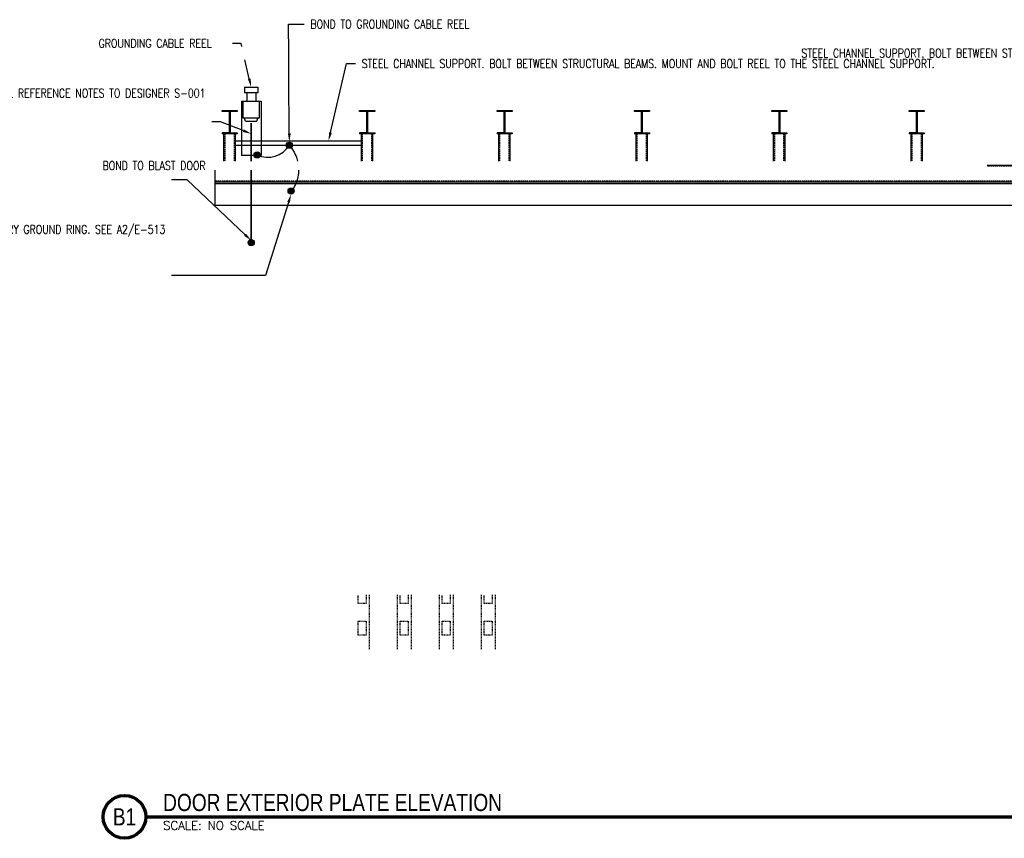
# Model space of a CAD drawing. Header units: inches. Extents: x -57 to 931, y -85 to 58.
# Tile 2 of 4: x 247 to 419, y -85 to 58. Entities that reach past the tile are written whole.
import ezdxf
from ezdxf import colors
from ezdxf.entities.mleader import LeaderData, LeaderLine
from ezdxf.enums import TextEntityAlignment as Align
from ezdxf.math import Vec2, Vec3

# ---------------------------------------------------------------- set-up
doc = ezdxf.new("R2010")
doc.units = ezdxf.units.IN
doc.header["$MEASUREMENT"] = 0
doc.linetypes.add('HIDDEN', pattern=[0.375, 0.25, -0.125])
doc.linetypes.add('Hidden 3_32_', pattern=[0.140625, 0.09375, -0.046875])
for name, color, linetype in [('A-DETL-HDLN', 250, 'Hidden 3_32_'), ('E-ANNO-TEXT', 2, 'Continuous'), ('E-DETL-GRPH', 3, 'Continuous'), ('G-ANNO-PATT', 251, 'Continuous'), ('G-Anno-Std-Scrn', 250, 'Continuous'), ('G-ANNO-STD-SCRN-HIDD', 250, 'HIDDEN'), ('S-ANNO-SYMB', 2, 'Continuous')]:
    doc.layers.add(name, color=color, linetype=linetype)
doc.styles.add('Annotative', font='romans.shx', dxfattribs={"width": 0.8, "height": 0.125})
doc.styles.add('Arial', font='arial.ttf')
doc.styles.add('ROMANS', font='ROMANS.shx', dxfattribs={"width": 0.8})
doc.styles.add('TITLES', font='swiss.ttf', dxfattribs={"width": 0.8})

# ---------------------------------------------------------------- blocks, each defined once
blk = doc.blocks.new('*U5')
at = {"linetype": 'Continuous', "lineweight": 70}
blk.add_line((1.125, 0.625), (21.745, 0.625), dxfattribs=at)
at = {"lineweight": 70}
blk.add_circle((0.812, 0.625), 0.312, dxfattribs=at)
at = {"style": 'Arial'}
blk.add_attdef('DRAWING_AREA_TITLE', text='', height=0.187, dxfattribs=at).set_placement((1.374, 0.634), align=Align.BOTTOM_LEFT)
blk.add_attdef('X#', text='', height=0.187, dxfattribs=at).set_placement((0.812, 0.625), align=Align.MIDDLE_CENTER)
blk.add_attdef('SCALE:', text='', height=0.0938, dxfattribs=at).set_placement((1.374, 0.561), align=Align.TOP_LEFT)

msp = doc.modelspace()

# ---------------------------------------------------------------- hatches: boundary and pattern name
at = {"layer": 'E-DETL-GRPH', "lineweight": -3}
h = msp.add_hatch(color=8, dxfattribs=at)
h.dxf.hatch_style = 1
h.paths.add_polyline_path([(293.76, 35.52, 1), (293.77, 36.59, 1)])
h = msp.add_hatch(color=8, dxfattribs=at)
h.dxf.hatch_style = 1
h.paths.add_polyline_path([(288.14, 33.81, 1), (288.15, 34.89, 1)])
h = msp.add_hatch(color=8, dxfattribs=at)
h.dxf.hatch_style = 1
h.paths.add_polyline_path([(294.07, 27.49, 1), (294.08, 28.57, 1)])
h = msp.add_hatch(color=8, dxfattribs=at)
h.dxf.hatch_style = 1
h.paths.add_polyline_path([(287.1, 18.5, 1), (287.11, 19.58, 1)])

# ---------------------------------------------------------------- linework, layer by layer
at = {"layer": 'A-DETL-HDLN', "lineweight": -3}
for p, q in [((305.78, -44.03), (305.78, -42.5)), ((307.16, -42.5), (307.16, -44.03)), ((307.69, -42.5), (307.69, -51.98)), ((312.59, -42.5), (312.59, -51.98)), ((313.12, -44.03), (313.12, -42.5)), ((314.5, -42.5), (314.5, -44.03)), ((315.03, -42.5), (315.03, -51.98)), ((319.93, -42.5), (319.93, -51.98)), ((320.46, -44.03), (320.46, -42.5)), ((321.84, -42.5), (321.84, -44.03)), ((322.37, -42.5), (322.37, -51.98)), ((327.27, -42.5), (327.27, -51.98)), ((327.8, -44.03), (327.8, -42.5)), ((329.18, -42.5), (329.18, -44.03)), ((329.71, -42.5), (329.71, -51.98)), ((307.16, -44.03), (305.78, -44.03)), ((314.5, -44.03), (313.12, -44.03)), ((321.84, -44.03), (320.46, -44.03)), ((329.18, -44.03), (327.8, -44.03)), ((305.78, -47.09), (307.16, -47.09)), ((305.78, -49.54), (305.78, -47.09)), ((307.16, -47.09), (307.16, -49.54)), ((313.12, -47.09), (314.5, -47.09)), ((313.12, -49.54), (313.12, -47.09)), ((314.5, -47.09), (314.5, -49.54)), ((320.46, -47.09), (321.84, -47.09)), ((320.46, -49.54), (320.46, -47.09)), ((321.84, -47.09), (321.84, -49.54)), ((327.8, -47.09), (329.18, -47.09)), ((327.8, -49.54), (327.8, -47.09)), ((329.18, -47.09), (329.18, -49.54)), ((307.16, -49.54), (305.78, -49.54)), ((314.5, -49.54), (313.12, -49.54)), ((321.84, -49.54), (320.46, -49.54)), ((329.18, -49.54), (327.8, -49.54))]:
    msp.add_line(p, q, dxfattribs=at)
at = {"layer": 'E-DETL-GRPH', "lineweight": -3, "const_width": 0.3}
for points in [[(287.12, 31.14), (287.12, 39.93)], [(287.12, 22.99), (287.12, 31.14)], [(287.12, 19.04), (287.12, 22.99)]]:
    msp.add_lwpolyline(points, dxfattribs=at)
at = {"layer": 'E-DETL-GRPH'}
msp.add_lwpolyline([(294.1, 35.63, -0.303631), (294.46, 28.41)], format="xyb", dxfattribs=at)
at = {"layer": 'E-DETL-GRPH', "lineweight": -3}
msp.add_circle((288.14, 34.35), 0.539, dxfattribs=at)
at = {"layer": 'G-ANNO-PATT', "lineweight": -3}
for p, q in [((285.92, 46.18), (288.29, 46.18)), ((285.92, 46.18), (285.92, 45.19)), ((288.29, 45.19), (285.92, 45.19)), ((286.32, 45.19), (286.32, 43.71)), ((287.89, 45.19), (287.89, 43.71)), ((288.29, 46.18), (288.29, 45.19)), ((285.39, 43.71), (288.82, 43.71)), ((285.39, 43.71), (285.39, 34.27)), ((285.72, 40.75), (285.72, 43.71)), ((288.48, 43.71), (288.48, 40.75)), ((288.82, 43.71), (288.82, 34.27)), ((288.48, 40.75), (285.72, 40.75)), ((286.12, 40.26), (285.92, 40.75)), ((286.12, 40.26), (288.09, 40.26)), ((288.09, 40.26), (288.29, 40.75)), ((288.82, 34.27), (285.39, 34.27))]:
    msp.add_line(p, q, dxfattribs=at)
at = {"layer": 'G-Anno-Std-Scrn', "lineweight": -3}
for p, q in [((282.04, 41.94), (282.04, 42.11)), ((282.04, 42.11), (284.67, 42.11)), ((283.19, 41.94), (282.04, 41.94)), ((282.3, 41.94), (282.47, 42.11)), ((282.55, 41.94), (282.72, 42.11)), ((283.01, 41.94), (283.18, 42.11)), ((283.24, 41.93), (283.43, 42.11)), ((283.29, 41.52), (283.41, 41.64)), ((283.29, 41.27), (283.41, 41.39)), ((283.3, 38.32), (283.3, 41.84)), ((283.41, 41.84), (283.41, 38.33)), ((284.67, 41.94), (283.52, 41.94)), ((283.72, 41.94), (283.88, 42.11)), ((283.97, 41.94), (284.13, 42.11)), ((284.42, 41.94), (284.59, 42.11)), ((284.67, 42.11), (284.67, 41.94)), ((306.04, 42.1), (306.05, 42.11)), ((306.04, 41.94), (306.04, 42.11)), ((306.04, 42.11), (308.67, 42.11)), ((307.19, 41.94), (306.04, 41.94)), ((306.34, 41.94), (306.51, 42.11)), ((306.59, 41.94), (306.76, 42.11)), ((307.05, 41.94), (307.22, 42.11)), ((307.26, 41.91), (307.47, 42.11)), ((307.29, 41.48), (307.41, 41.6)), ((307.29, 41.23), (307.41, 41.35)), ((307.3, 38.32), (307.3, 41.84)), ((307.41, 41.84), (307.41, 38.33)), ((308.67, 41.94), (307.52, 41.94)), ((307.76, 41.94), (307.92, 42.11)), ((308.01, 41.94), (308.17, 42.11)), ((308.47, 41.94), (308.63, 42.11)), ((308.67, 42.11), (308.67, 41.94)), ((330.04, 42.06), (330.09, 42.11)), ((330.04, 41.94), (330.04, 42.11)), ((330.04, 42.11), (332.67, 42.11)), ((331.19, 41.94), (330.04, 41.94)), ((330.39, 41.94), (330.55, 42.11)), ((330.64, 41.94), (330.8, 42.11)), ((331.09, 41.94), (331.26, 42.11)), ((331.28, 41.88), (331.51, 42.11)), ((331.29, 41.44), (331.41, 41.55)), ((331.29, 41.19), (331.41, 41.3)), ((331.3, 38.32), (331.3, 41.84)), ((331.41, 41.84), (331.41, 38.33)), ((332.67, 41.94), (331.52, 41.94)), ((331.8, 41.94), (331.97, 42.11)), ((332.05, 41.94), (332.22, 42.11)), ((332.51, 41.94), (332.66, 42.1)), ((332.67, 42.11), (332.67, 41.94)), ((354.04, 42.01), (354.14, 42.11)), ((354.04, 41.94), (354.04, 42.11)), ((354.04, 42.11), (356.67, 42.11)), ((355.19, 41.94), (354.04, 41.94)), ((354.43, 41.94), (354.59, 42.11)), ((354.68, 41.94), (354.84, 42.11)), ((355.13, 41.94), (355.3, 42.11)), ((355.29, 41.85), (355.55, 42.11)), ((355.29, 41.4), (355.41, 41.51)), ((355.3, 38.32), (355.3, 41.84)), ((355.41, 41.84), (355.41, 38.33)), ((356.67, 41.94), (355.52, 41.94)), ((355.84, 41.94), (356.01, 42.11)), ((356.09, 41.94), (356.26, 42.11)), ((356.55, 41.94), (356.66, 42.06)), ((356.67, 42.11), (356.67, 41.94)), ((378.04, 41.97), (378.18, 42.11)), ((378.04, 41.94), (378.04, 42.11)), ((378.04, 42.11), (380.67, 42.11)), ((379.19, 41.94), (378.04, 41.94)), ((378.47, 41.94), (378.63, 42.11)), ((378.72, 41.94), (378.88, 42.11)), ((379.18, 41.94), (379.34, 42.11)), ((379.29, 41.81), (379.59, 42.11)), ((379.29, 41.36), (379.41, 41.47)), ((379.3, 38.32), (379.3, 41.84)), ((379.41, 41.84), (379.41, 38.33)), ((380.67, 41.94), (379.52, 41.94)), ((379.88, 41.94), (380.05, 42.11)), ((380.13, 41.94), (380.3, 42.11)), ((380.59, 41.94), (380.66, 42.02)), ((380.67, 42.11), (380.67, 41.94)), ((402.04, 41.94), (402.04, 42.11)), ((402.04, 42.11), (404.67, 42.11)), ((403.19, 41.94), (402.04, 41.94)), ((402.05, 41.94), (402.22, 42.11)), ((402.51, 41.94), (402.68, 42.11)), ((402.76, 41.94), (402.93, 42.11)), ((403.21, 41.94), (403.38, 42.11)), ((403.29, 41.77), (403.63, 42.11)), ((403.29, 41.31), (403.41, 41.43)), ((403.3, 38.32), (403.3, 41.84)), ((403.41, 41.84), (403.41, 38.33)), ((404.67, 41.94), (403.52, 41.94)), ((403.93, 41.94), (404.09, 42.11)), ((404.18, 41.94), (404.34, 42.11)), ((404.63, 41.94), (404.66, 41.98)), ((404.67, 42.11), (404.67, 41.94)), ((283.29, 40.82), (283.41, 40.93)), ((283.29, 40.57), (283.41, 40.68)), ((283.29, 40.11), (283.41, 40.22)), ((283.29, 39.86), (283.41, 39.97)), ((307.29, 40.77), (307.41, 40.89)), ((307.29, 40.52), (307.41, 40.64)), ((307.29, 40.07), (307.41, 40.18)), ((307.29, 39.82), (307.41, 39.93)), ((331.29, 40.73), (331.41, 40.85)), ((331.29, 40.48), (331.41, 40.6)), ((331.29, 40.03), (331.41, 40.14)), ((331.29, 39.78), (331.41, 39.89)), ((355.29, 41.15), (355.41, 41.26)), ((355.29, 40.69), (355.41, 40.81)), ((355.29, 40.44), (355.41, 40.56)), ((355.29, 39.98), (355.41, 40.1)), ((355.29, 39.73), (355.41, 39.85)), ((379.29, 41.11), (379.41, 41.22)), ((379.29, 40.65), (379.41, 40.76)), ((379.29, 40.4), (379.41, 40.51)), ((379.29, 39.94), (379.41, 40.06)), ((379.29, 39.69), (379.41, 39.81)), ((403.29, 41.06), (403.41, 41.18)), ((403.29, 40.61), (403.41, 40.72)), ((403.29, 40.36), (403.41, 40.47)), ((403.29, 39.9), (403.41, 40.02)), ((403.29, 39.65), (403.41, 39.77)), ((283.18, 38.21), (282.04, 38.21)), ((282.04, 38.21), (282.04, 38.04)), ((282.04, 38.15), (282.1, 38.2)), ((284.67, 38.04), (282.04, 38.04)), ((282.18, 38.04), (282.35, 38.2)), ((282.35, 32.56), (282.35, 38.04)), ((282.64, 38.04), (282.81, 38.2)), ((282.89, 38.04), (283.06, 38.2)), ((283.29, 39.4), (283.41, 39.52)), ((283.29, 39.15), (283.41, 39.27)), ((283.29, 38.69), (283.41, 38.81)), ((283.29, 38.44), (283.41, 38.56)), ((283.35, 38.04), (283.51, 38.21)), ((283.53, 38.21), (284.67, 38.21)), ((283.6, 38.04), (283.76, 38.2)), ((284.05, 38.04), (284.22, 38.2)), ((284.3, 38.04), (284.47, 38.2)), ((284.35, 32.56), (284.35, 38.04)), ((284.67, 38.21), (284.67, 38.04)), ((307.18, 38.21), (306.04, 38.21)), ((306.04, 38.21), (306.04, 38.04)), ((306.04, 38.1), (306.14, 38.2)), ((308.67, 38.04), (306.04, 38.04)), ((306.23, 38.04), (306.39, 38.2)), ((306.35, 32.56), (306.35, 38.04)), ((306.68, 38.04), (306.85, 38.2)), ((306.93, 38.04), (307.1, 38.2)), ((307.29, 39.36), (307.41, 39.47)), ((307.29, 39.11), (307.41, 39.22)), ((307.29, 38.65), (307.41, 38.77)), ((307.29, 38.4), (307.41, 38.52)), ((307.39, 38.04), (307.55, 38.2)), ((307.53, 38.21), (308.67, 38.21)), ((307.64, 38.04), (307.8, 38.2)), ((308.1, 38.04), (308.26, 38.2)), ((308.35, 38.04), (308.51, 38.2)), ((308.35, 32.56), (308.35, 38.04)), ((308.67, 38.21), (308.67, 38.04)), ((331.18, 38.21), (330.04, 38.21)), ((330.04, 38.21), (330.04, 38.04)), ((330.04, 38.06), (330.18, 38.2)), ((332.67, 38.04), (330.04, 38.04)), ((330.27, 38.04), (330.43, 38.2)), ((330.35, 32.56), (330.35, 38.04)), ((330.72, 38.04), (330.89, 38.2)), ((330.97, 38.04), (331.14, 38.2)), ((331.29, 39.32), (331.41, 39.43)), ((331.29, 39.07), (331.41, 39.18)), ((331.29, 38.61), (331.41, 38.73)), ((331.29, 38.36), (331.41, 38.48)), ((331.43, 38.04), (331.6, 38.2)), ((331.53, 38.21), (332.67, 38.21)), ((331.68, 38.04), (331.85, 38.2)), ((332.14, 38.04), (332.3, 38.2)), ((332.35, 32.56), (332.35, 38.04)), ((332.39, 38.04), (332.55, 38.2)), ((332.67, 38.21), (332.67, 38.04)), ((355.18, 38.21), (354.04, 38.21)), ((354.04, 38.21), (354.04, 38.04)), ((356.67, 38.04), (354.04, 38.04)), ((354.06, 38.04), (354.22, 38.2)), ((354.31, 38.04), (354.47, 38.2)), ((354.35, 32.56), (354.35, 38.04)), ((354.77, 38.04), (354.93, 38.2)), ((355.02, 38.04), (355.18, 38.2)), ((355.29, 39.28), (355.41, 39.39)), ((355.29, 39.03), (355.41, 39.14)), ((355.29, 38.57), (355.41, 38.68)), ((355.29, 38.32), (355.41, 38.43)), ((355.47, 38.04), (355.64, 38.2)), ((355.53, 38.21), (356.67, 38.21)), ((355.72, 38.04), (355.89, 38.2)), ((356.18, 38.04), (356.34, 38.2)), ((356.35, 32.56), (356.35, 38.04)), ((356.43, 38.04), (356.59, 38.2)), ((356.67, 38.21), (356.67, 38.04)), ((379.18, 38.21), (378.04, 38.21)), ((378.04, 38.21), (378.04, 38.04)), ((380.67, 38.04), (378.04, 38.04)), ((378.1, 38.04), (378.27, 38.2)), ((378.35, 38.04), (378.52, 38.2)), ((378.35, 32.56), (378.35, 38.04)), ((378.81, 38.04), (378.97, 38.2)), ((379.06, 38.04), (379.24, 38.22)), ((379.28, 38.26), (379.41, 38.39)), ((379.29, 39.23), (379.41, 39.35)), ((379.29, 38.98), (379.41, 39.1)), ((379.29, 38.53), (379.41, 38.64)), ((379.51, 38.04), (379.68, 38.2)), ((379.53, 38.21), (380.67, 38.21)), ((379.76, 38.04), (379.93, 38.2)), ((380.22, 38.04), (380.39, 38.2)), ((380.35, 32.56), (380.35, 38.04)), ((380.47, 38.04), (380.64, 38.2)), ((380.67, 38.21), (380.67, 38.04)), ((403.18, 38.21), (402.04, 38.21)), ((402.04, 38.21), (402.04, 38.04)), ((404.67, 38.04), (402.04, 38.04)), ((402.14, 38.04), (402.31, 38.2)), ((402.35, 32.56), (402.35, 38.04)), ((402.39, 38.04), (402.56, 38.2)), ((402.85, 38.04), (403.01, 38.2)), ((403.1, 38.04), (403.41, 38.35)), ((403.29, 39.19), (403.41, 39.31)), ((403.29, 38.94), (403.41, 39.06)), ((403.29, 38.49), (403.41, 38.6)), ((403.53, 38.21), (404.67, 38.21)), ((403.56, 38.04), (403.72, 38.2)), ((403.81, 38.04), (403.97, 38.2)), ((404.26, 38.04), (404.43, 38.2)), ((404.35, 32.56), (404.35, 38.04)), ((404.51, 38.04), (404.66, 38.19)), ((404.67, 38.21), (404.67, 38.04))]:
    msp.add_line(p, q, dxfattribs=at)
msp.add_lwpolyline([(306.33, 36.79), (306.33, 35.98), (284.38, 35.98), (284.38, 36.79)], close=True, dxfattribs=at)
for points in [[(509.47, 25.54), (280.82, 25.54), (280.82, 32.56), (509.47, 32.56)], [(510.87, 29.56), (280.82, 29.56)], [(510.18, 29.31), (280.82, 29.31)]]:
    msp.add_lwpolyline(points, dxfattribs=at)
for centre, radius, start, end in [((283.18, 41.83), 0.114, 0.0926, 93.8817), ((283.52, 41.83), 0.115, 91.3862, 184.0779), ((307.18, 41.83), 0.114, 0.0926, 93.8817), ((307.52, 41.83), 0.115, 91.3862, 184.0779), ((331.18, 41.83), 0.114, 0.0926, 93.8817), ((331.52, 41.83), 0.115, 91.3862, 184.0779), ((355.18, 41.83), 0.114, 0.0926, 93.8817), ((355.52, 41.83), 0.115, 91.3862, 184.0779), ((379.18, 41.83), 0.114, 0.0926, 93.8817), ((379.52, 41.83), 0.115, 91.3862, 184.0779), ((403.18, 41.83), 0.114, 0.0926, 93.8817), ((403.52, 41.83), 0.115, 91.3862, 184.0779), ((283.18, 38.32), 0.114, 268.5921, 2.3812), ((283.52, 38.32), 0.115, 178.3959, 271.0876), ((307.18, 38.32), 0.114, 268.5921, 2.3812), ((307.52, 38.32), 0.115, 178.3959, 271.0876), ((331.18, 38.32), 0.114, 268.5921, 2.3812), ((331.52, 38.32), 0.115, 178.3959, 271.0876), ((355.18, 38.32), 0.114, 268.5921, 2.3812), ((355.52, 38.32), 0.115, 178.3959, 271.0876), ((379.18, 38.32), 0.114, 268.5921, 2.3812), ((379.52, 38.32), 0.115, 178.3959, 271.0876), ((403.18, 38.32), 0.114, 268.5921, 2.3812), ((403.52, 38.32), 0.115, 178.3959, 271.0876)]:
    msp.add_arc(centre, radius, start, end, dxfattribs=at)
at = {"layer": 'G-ANNO-STD-SCRN-HIDD', "lineweight": -3}
for p, q in [((282.54, 32.56), (282.54, 38.04)), ((284.16, 32.56), (284.16, 38.04)), ((306.54, 32.56), (306.54, 38.04)), ((308.16, 32.56), (308.16, 38.04)), ((330.54, 32.56), (330.54, 38.04)), ((332.16, 32.56), (332.16, 38.04)), ((354.54, 32.56), (354.54, 38.04)), ((356.16, 32.56), (356.16, 38.04)), ((378.54, 32.56), (378.54, 38.04)), ((380.16, 32.56), (380.16, 38.04)), ((402.54, 32.56), (402.54, 38.04)), ((404.16, 32.56), (404.16, 38.04))]:
    msp.add_line(p, q, dxfattribs=at)
for points in [[(509.47, 32.37), (280.82, 32.37)], [(511.38, 29.75), (280.82, 29.75)]]:
    msp.add_lwpolyline(points, dxfattribs=at)

# ---------------------------------------------------------------- block references
at = {"layer": 'S-ANNO-SYMB', "lineweight": -3}
ref = msp.add_blockref('*U5', (255.23, -88.78), dxfattribs=dict(at, xscale=12, yscale=12, zscale=12))
ref.add_attrib('SCALE:', 'SCALE: NO SCALE', dxfattribs={"layer": '0', "height": 1.5, "style": 'ROMANS'}).set_placement((271.72, -82.05), align=Align.TOP_LEFT)
ref.add_attrib('DRAWING_AREA_TITLE', 'DOOR EXTERIOR PLATE ELEVATION', dxfattribs={"layer": '0', "height": 3, "style": 'TITLES', "width": 0.796875}).set_placement((271.72, -81.17), align=Align.BOTTOM_LEFT)
ref.add_attrib('X#', 'B1', dxfattribs={"layer": '0', "height": 3, "style": 'TITLES', "width": 0.796875}).set_placement((264.98, -81.28), align=Align.MIDDLE_CENTER)

# ---------------------------------------------------------------- next in the draw order: leaders
at = {"layer": 'E-ANNO-TEXT', "lineweight": -3}
ml = msp.add_multileader_mtext('Standard', dxfattribs=at)
ml.set_content('STEEL CHANNEL SUPPORT. BOLT BETWEEN STRUCTURAL BEAMS. MOUNT AND BOLT REEL TO THE STEEL CHANNEL SUPPORT.', color=256, style='Annotative')
ml.set_leader_properties(color=1, linetype='ByLayer', lineweight=-1)
ml.build(insert=Vec2(0, 0))
ml.multileader.update_dxf_attribs({"text_right_attachment_type": 3, "dogleg_length": 0.13, "arrow_head_size": 1.5, "scale": 12})
ctx = ml.context
ctx.base_point, ctx.scale, ctx.char_height, ctx.arrow_head_size, ctx.landing_gap_size, ctx.plane_origin = Vec3(305.32, 50.3), 12, 1.5, 1.5, 1.08, Vec3(-633.58, -855.46)
ctx.right_attachment = 3
notes = []
notes.append((ctx, [(0, (1, 1, 0), (303.76, 50.3), (1, 0), 1.56, [(0, [(300.61, 36.79)], 0, [])])]))
ctx.mtext.insert, ctx.mtext.width, ctx.mtext.defined_height = Vec3(306.4, 51.05), 40.9257, 73.8
ctx.mtext.has_bg_fill, ctx.mtext.bg_color, ctx.mtext.bg_scale_factor, ctx.mtext.bg_transparency, ctx.mtext.use_window_bg_color = 1, -1073741824, 1.25, 0, 1
ml = msp.add_multileader_mtext('Standard', dxfattribs=at)
ml.set_content('BOND TO STRUCTURAL STEEL REBAR THEN TO SECONDARY GROUND RING. SEE A2/E-513', color=256, style='Annotative')
ml.set_leader_properties(color=1, linetype='ByLayer', lineweight=-1)
ml.build(insert=Vec2(0, 0))
ml.multileader.update_dxf_attribs({"text_right_attachment_type": 3, "dogleg_length": 0.13, "arrow_head_size": 1.5, "scale": 12})
ctx = ml.context
ctx.base_point, ctx.scale, ctx.char_height, ctx.arrow_head_size, ctx.landing_gap_size, ctx.plane_origin = Vec3(250.18, 21.08), 12, 1.5, 1.5, 1.08, Vec3(-636.46, -879.47)
ctx.right_attachment, ctx.text_align_type = 3, 2
notes.append((ctx, [(1, (1, 1, 0), (289.63, 13.3), (-1, 0), 16.43, [(0, [(294.07, 27.49)], 0, [])])]))
ctx.mtext.insert, ctx.mtext.width, ctx.mtext.defined_height, ctx.mtext.alignment = Vec3(272.11, 22.08), 22.7521, 76.03, 3
ctx.mtext.has_bg_fill, ctx.mtext.bg_color, ctx.mtext.bg_scale_factor, ctx.mtext.bg_transparency, ctx.mtext.use_window_bg_color = 1, -1073741824, 1, 0, 1
for ctx, leaders in notes:
    for number, flags, end, landing, length, lines in leaders:
        leader = LeaderData()
        leader.index, (leader.has_last_leader_line, leader.has_dogleg_vector, leader.attachment_direction) = number, flags
        leader.last_leader_point, leader.dogleg_vector, leader.dogleg_length = Vec3(end), Vec3(landing), length
        for number, points, colour, breaks in lines:
            line = LeaderLine()
            line.index, line.vertices, line.color, line.breaks = number, Vec3.list(points), colors.encode_raw_color(colour), breaks
            leader.lines.append(line)
        ctx.leaders.append(leader)

# ---------------------------------------------------------------- next in the draw order: linework, layer by layer
at = {"layer": 'E-DETL-GRPH', "lineweight": -3}
for centre in [(294.07, 28.03), (287.1, 19.04)]:
    msp.add_circle(centre, 0.539, dxfattribs=at)

# ---------------------------------------------------------------- next in the draw order: leaders
at = {"layer": 'E-ANNO-TEXT', "lineweight": -3}
ml = msp.add_multileader_mtext('Standard', dxfattribs=at)
ml.set_content('GROUNDING CABLE REEL', color=256, style='Annotative')
ml.set_leader_properties(color=1, linetype='ByLayer', lineweight=-1)
ml.build(insert=Vec2(0, 0))
ml.multileader.update_dxf_attribs({"text_right_attachment_type": 3, "dogleg_length": 0.13, "arrow_head_size": 1.5, "scale": 12})
ctx = ml.context
ctx.base_point, ctx.scale, ctx.char_height, ctx.arrow_head_size, ctx.landing_gap_size, ctx.plane_origin = Vec3(259.37, 53.84), 12, 1.5, 1.5, 1.08, Vec3(-666.25, -855.46)
ctx.right_attachment = 3
notes = []
notes.append((ctx, [(1, (1, 1, 0), (285.38, 53.84), (-1, 0), 1.56, [(0, [(287.1, 46.18)], 0, [])])]))
ctx.mtext.insert, ctx.mtext.width, ctx.mtext.defined_height = Vec3(260.45, 54.59), 23.0535, 3.07
ctx.mtext.has_bg_fill, ctx.mtext.bg_color, ctx.mtext.bg_scale_factor, ctx.mtext.bg_transparency, ctx.mtext.use_window_bg_color = 1, -1073741824, 1, 0, 1
for ctx, leaders in notes:
    for number, flags, end, landing, length, lines in leaders:
        leader = LeaderData()
        leader.index, (leader.has_last_leader_line, leader.has_dogleg_vector, leader.attachment_direction) = number, flags
        leader.last_leader_point, leader.dogleg_vector, leader.dogleg_length = Vec3(end), Vec3(landing), length
        for number, points, colour, breaks in lines:
            line = LeaderLine()
            line.index, line.vertices, line.color, line.breaks = number, Vec3.list(points), colors.encode_raw_color(colour), breaks
            leader.lines.append(line)
        ctx.leaders.append(leader)

# ---------------------------------------------------------------- next in the draw order: leaders
ml = msp.add_multileader_mtext('Standard', dxfattribs=at)
ml.set_content('STEEL CHANNEL SUPPORT. BOLT BETWEEN STRUCTURAL BEAMS. MOUNT AND BOLT REEL TO THE STEEL CHANNEL SUPPORT.', color=256, style='Annotative')
ml.set_leader_properties(color=1, linetype='ByLayer', lineweight=-1)
ml.build(insert=Vec2(0, 0))
ml.multileader.update_dxf_attribs({"text_right_attachment_type": 3, "dogleg_length": 0.125, "arrow_head_size": 1.5, "scale": 12})
ctx = ml.context
ctx.base_point, ctx.scale, ctx.char_height, ctx.arrow_head_size, ctx.landing_gap_size, ctx.plane_origin = Vec3(452.5, 52.12), 12, 1.5, 1.5, 1.08, Vec3(-478.7, -855.46)
ctx.right_attachment, ctx.text_align_type = 3, 2
notes = []
notes.append((ctx, [(1, (1, 1, 0), (485.87, 44.62), (-1, 0), 1.5, [(0, [(491.37, 36.79)], 0, [])])]))
ctx.mtext.insert, ctx.mtext.width, ctx.mtext.defined_height, ctx.mtext.alignment = Vec3(483.29, 52.87), 29.9007, 73.8, 3
ctx.mtext.has_bg_fill, ctx.mtext.bg_color, ctx.mtext.bg_scale_factor, ctx.mtext.bg_transparency, ctx.mtext.use_window_bg_color = 1, -1073741824, 1.25, 0, 1
for ctx, leaders in notes:
    for number, flags, end, landing, length, lines in leaders:
        leader = LeaderData()
        leader.index, (leader.has_last_leader_line, leader.has_dogleg_vector, leader.attachment_direction) = number, flags
        leader.last_leader_point, leader.dogleg_vector, leader.dogleg_length = Vec3(end), Vec3(landing), length
        for number, points, colour, breaks in lines:
            line = LeaderLine()
            line.index, line.vertices, line.color, line.breaks = number, Vec3.list(points), colors.encode_raw_color(colour), breaks
            leader.lines.append(line)
        ctx.leaders.append(leader)

# ---------------------------------------------------------------- next in the draw order: linework, layer by layer
at = {"layer": 'E-DETL-GRPH'}
msp.add_lwpolyline([(288.14, 34.35, 0.383252), (293.77, 36.05, 0.299183)], format="xyb", dxfattribs=at)
at = {"layer": 'E-DETL-GRPH', "lineweight": -3}
msp.add_circle((293.77, 36.05), 0.539, dxfattribs=at)

# ---------------------------------------------------------------- next in the draw order: leaders
at = {"layer": 'E-ANNO-TEXT', "lineweight": -3}
ml = msp.add_multileader_mtext('Standard', dxfattribs=at)
ml.set_content('CABLE FROM GROUND REEL REFERENCE NOTES TO DESIGNER S-001', color=256, style='Annotative')
ml.set_leader_properties(color=1, linetype='ByLayer', lineweight=-1)
ml.build(insert=Vec2(0, 0))
ml.multileader.update_dxf_attribs({"text_right_attachment_type": 3, "dogleg_length": 0.13, "arrow_head_size": 1.5, "scale": 12})
ctx = ml.context
ctx.base_point, ctx.scale, ctx.char_height, ctx.arrow_head_size, ctx.landing_gap_size, ctx.plane_origin = Vec3(252.61, 45.14), 12, 1.5, 1.5, 1.08, Vec3(-661.7, -874.21)
ctx.right_attachment, ctx.text_align_type = 3, 2
notes = []
notes.append((ctx, [(1, (1, 1, 0), (281.76, 40.14), (-1, 0), 1.56, [(0, [(287.12, 38.04)], 0, [])])]))
ctx.mtext.insert, ctx.mtext.width, ctx.mtext.defined_height, ctx.mtext.alignment = Vec3(279.12, 45.89), 27.9975, 73.8, 3
ctx.mtext.has_bg_fill, ctx.mtext.bg_color, ctx.mtext.bg_scale_factor, ctx.mtext.bg_transparency, ctx.mtext.use_window_bg_color = 1, -1073741824, 1, 0, 1
for ctx, leaders in notes:
    for number, flags, end, landing, length, lines in leaders:
        leader = LeaderData()
        leader.index, (leader.has_last_leader_line, leader.has_dogleg_vector, leader.attachment_direction) = number, flags
        leader.last_leader_point, leader.dogleg_vector, leader.dogleg_length = Vec3(end), Vec3(landing), length
        for number, points, colour, breaks in lines:
            line = LeaderLine()
            line.index, line.vertices, line.color, line.breaks = number, Vec3.list(points), colors.encode_raw_color(colour), breaks
            leader.lines.append(line)
        ctx.leaders.append(leader)

# ---------------------------------------------------------------- next in the draw order: leaders
ml = msp.add_multileader_mtext('Standard', dxfattribs=at)
ml.set_content('BOND TO GROUNDING CABLE REEL', color=256, style='Annotative')
ml.set_leader_properties(color=1, linetype='ByLayer', lineweight=-1)
ml.build(insert=Vec2(0, 0))
ml.multileader.update_dxf_attribs({"text_right_attachment_type": 3, "dogleg_length": 0.13, "arrow_head_size": 1.5, "scale": 12})
ctx = ml.context
ctx.base_point, ctx.scale, ctx.char_height, ctx.arrow_head_size, ctx.landing_gap_size, ctx.plane_origin = Vec3(296.36, 57.19), 12, 1.5, 1.5, 1.08, Vec3(-625.57, -862.7)
ctx.right_attachment = 3
notes = []
notes.append((ctx, [(0, (1, 1, 0), (293.64, 57.19), (1, 0), 2.72, [(0, [(293.77, 36.59)], 0, [])])]))
ctx.mtext.insert, ctx.mtext.width, ctx.mtext.defined_height = Vec3(297.44, 57.94), 20.2387, 73.8
ctx.mtext.has_bg_fill, ctx.mtext.bg_color, ctx.mtext.bg_scale_factor, ctx.mtext.bg_transparency, ctx.mtext.use_window_bg_color = 1, -1073741824, 1, 0, 1
ml = msp.add_multileader_mtext('Standard', dxfattribs=at)
ml.set_content('BOND TO BLAST DOOR', color=256, style='Annotative')
ml.set_leader_properties(color=1, linetype='ByLayer', lineweight=-1)
ml.build(insert=Vec2(0, 0))
ml.multileader.update_dxf_attribs({"text_right_attachment_type": 3, "dogleg_length": 0.13, "arrow_head_size": 1.5, "scale": 12})
ctx = ml.context
ctx.base_point, ctx.scale, ctx.char_height, ctx.arrow_head_size, ctx.landing_gap_size, ctx.plane_origin = Vec3(260.06, 32.48), 12, 1.5, 1.5, 1.08, Vec3(-661.7, -892.87)
ctx.right_attachment = 3
notes.append((ctx, [(1, (1, 1, 0), (275.91, 29.98), (-1, 0), 2.72, [(0, [(287.12, 19.38)], 0, [])])]))
ctx.mtext.insert, ctx.mtext.width, ctx.mtext.defined_height = Vec3(261.14, 33.23), 12.8721, 73.8
ctx.mtext.has_bg_fill, ctx.mtext.bg_color, ctx.mtext.bg_scale_factor, ctx.mtext.bg_transparency, ctx.mtext.use_window_bg_color = 1, -1073741824, 1, 0, 1
for ctx, leaders in notes:
    for number, flags, end, landing, length, lines in leaders:
        leader = LeaderData()
        leader.index, (leader.has_last_leader_line, leader.has_dogleg_vector, leader.attachment_direction) = number, flags
        leader.last_leader_point, leader.dogleg_vector, leader.dogleg_length = Vec3(end), Vec3(landing), length
        for number, points, colour, breaks in lines:
            line = LeaderLine()
            line.index, line.vertices, line.color, line.breaks = number, Vec3.list(points), colors.encode_raw_color(colour), breaks
            leader.lines.append(line)
        ctx.leaders.append(leader)

doc.saveas('drawing.dxf')
